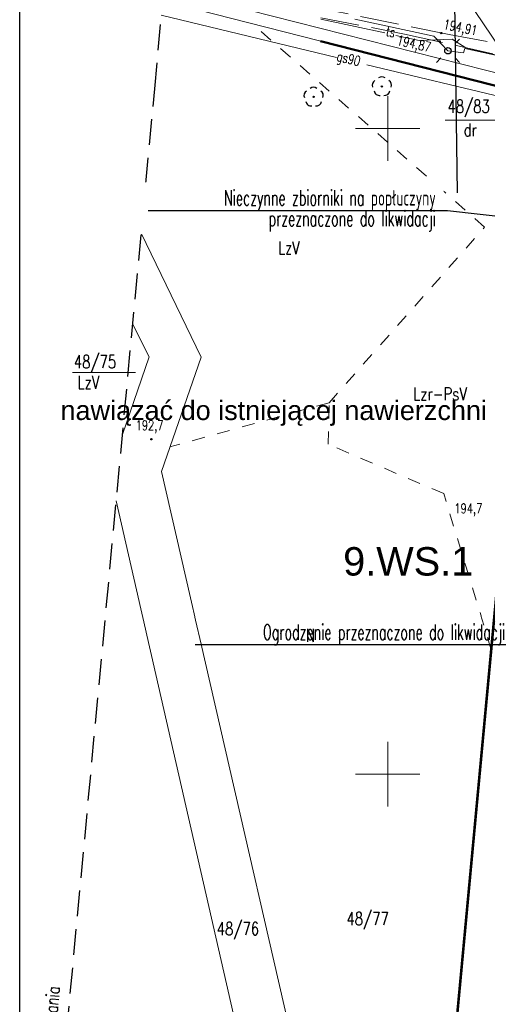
# Model space of a CAD drawing. Header units: centimetres. Extents: x 7405971 to 7406611, y 5745066 to 5745352.
# Tile 5 of 20: x 7405971 to 7406008, y 5745232 to 5745308. Entities that reach past the tile are written whole.
import ezdxf
from ezdxf import colors
from ezdxf.entities.mleader import LeaderData, LeaderLine
from ezdxf.enums import TextEntityAlignment as Align
from ezdxf.math import Vec2, Vec3

# ---------------------------------------------------------------- set-up
doc = ezdxf.new("R2010")
doc.units = ezdxf.units.CM
doc.header["$LTSCALE"] = 2
doc.header["$MEASUREMENT"] = 0
for name, pattern in [('0', [1.5, 1, -0.5]), ('1053', [2, 1.5, -0.5]), ('2', [2, 1.5, -0.5]), ('2218', [1, 0.5, -0.5]), ('5102', [0]), ('PHANTOM2', [1.25, 0.625, -0.125, 0.125, -0.125, 0.125, -0.125])]:
    doc.linetypes.add(name, pattern=pattern)
for name, color, linetype, lineweight in [('__OPIS', 7, 'Continuous', 20), ('TEREN', 250, 'Continuous', 13), ('ZJAZD', 10, 'Continuous', 9)]:
    doc.layers.add(name, color=color, linetype=linetype, lineweight=lineweight)
for name, color, linetype in [('DRZEWA_LISCIASTE', 202, 'Continuous'), ('DZIALKI', 98, 'Continuous'), ('DZIALKI-OPIS', 98, 'Continuous'), ('ENERGIA', 10, 'Continuous'), ('GAZ', 50, 'Continuous'), ('GAZ-OPIS', 7, 'Continuous'), ('JEZDNIA', 7, '1053'), ('LATARNIE', 1, 'Continuous'), ('MDCP_nowa', 7, 'Continuous'), ('MPZP', 70, 'Continuous'), ('PROJ_RZEDNE', 7, 'Continuous'), ('RZEDNE', 7, 'Continuous'), ('SIATKA', 7, 'Continuous'), ('TELEFON', 30, 'Continuous'), ('TELEFON-OPIS', 30, 'Continuous'), ('UZYTKI', 98, '2218'), ('UZYTKI-OPIS', 98, '2218'), ('WASY-ENERGIA', 1, 'Continuous'), ('zakres', 7, '0')]:
    doc.layers.add(name, color=color, linetype=linetype)
doc.styles.add('arial', font='arial.ttf', dxfattribs={"width": 0.65})
doc.styles.add('Arial-Bold', font='arial.ttf', dxfattribs={"width": 0.75})
doc.styles.add('STYL1', font='SIMPLEX.SHX', dxfattribs={"width": 0.8})
doc.styles.add('STYL_ARIAL', font='simplex', dxfattribs={"width": 0.75, "oblique": 0.1})

# ---------------------------------------------------------------- blocks, each defined once
blk = doc.blocks.new('OTZL')
at = {"color": 0}
blk.add_circle((0, 0), 0.05, dxfattribs=at)
for centre, radius, start, end in [((-0.35, 0.1), 0.4, 119.84816, 203.51949), ((0, 0.35), 0.4, 50.114, 129.886), ((0.35, 0.1), 0.4, 336.88451, 60.15184), ((-0.2, -0.3), 0.4, 187.477, 278.47884), ((0.2, -0.275), 0.425, 262.64593, 349.62892)]:
    blk.add_arc(centre, radius, start, end, dxfattribs=at)
blk = doc.blocks.new('SUEO')
at = {"color": 0}
for p, q in [((-0.9, 0.9), (-0.55, 0.55)), ((0.9, 0.9), (0.55, 0.55)), ((-0.9, -0.9), (-0.55, -0.55)), ((0.9, -0.9), (0.55, -0.55))]:
    blk.add_line(p, q, dxfattribs=at)
blk.add_circle((0, 0), 0.25, dxfattribs=at)
blk = doc.blocks.new('OTRS')
at = {"color": 0}
blk.add_circle((0, 0), 0.05, dxfattribs=at)
blk = doc.blocks.new('SURS')
at = {"color": 0}
blk.add_circle((0, 0), 0.05, dxfattribs=at)
blk = doc.blocks.new('A$7E8815FB1995')
at = {"layer": 'DZIALKI', "color": 7, "lineweight": 18}
for p, q in [((-117.352, 10.85), (-87.9, 3.37)), ((-87.99, 2.37), (-117.438, 9.885)), ((-97.38, -98.31), (-88.17, 0.35)), ((-114.45, -17.71), (-119.092, -8.116)), ((-119.751, -15.177), (-118.47, -17.69)), ((-118.47, -17.69), (-120.546, -23.695)), ((-117.53, -26.56), (-114.45, -17.71)), ((-106.54, -74.38), (-117.53, -26.56)), ((-121.025, -28.828), (-110.4, -75.43))]:
    blk.add_line(p, q, dxfattribs=at)
at = {"layer": 'DZIALKI-OPIS', "color": 7, "lineweight": 18}
for p, q in [((-95.535, 0.649), (-91.202, 0.649)), ((-124.425, -18.906), (-119.55, -18.906))]:
    blk.add_line(p, q, dxfattribs=at)
at = {"layer": 'ENERGIA', "color": 1, "lineweight": 18}
for p, q in [((-96.431, 7.141), (-102.548, 8.457)), ((-95.33, 6.02), (-96.431, 7.141)), ((-94.022, 6.185), (-94.138, 5.855)), ((-88.389, 4.965), (-94.022, 6.185)), ((-94.138, 5.855), (-95.33, 6.02))]:
    blk.add_line(p, q, dxfattribs=at)
at = {"layer": 'GAZ', "color": 56, "lineweight": 18}
for p, q in [((-117.537, 8.779), (-103.969, 5.508)), ((-101.62, 4.942), (-77.198, -0.946))]:
    blk.add_line(p, q, dxfattribs=at)
at = {"layer": 'JEZDNIA', "color": 7, "linetype": '2', "lineweight": 18}
for p, q in [((-95.235, 7.268), (-105.167, 9.298)), ((-105.182, 8.566), (-98.692, 7.316)), ((-98.692, 7.316), (-90.169, 5.413)), ((-88.348, 6.014), (-95.235, 7.268))]:
    blk.add_line(p, q, dxfattribs=at)
at = {"layer": 'SIATKA', "color": 7, "lineweight": 18}
for p, q in [((-100, -2.5), (-100, 2.5)), ((-102.5, 0), (-97.5, 0)), ((-100, -52.5), (-100, -47.5)), ((-102.5, -50), (-97.5, -50))]:
    blk.add_line(p, q, dxfattribs=at)
at = {"layer": 'TELEFON', "color": 30, "lineweight": 18}
for p, q in [((-100.233, 7.395), (-105.184, 8.455)), ((-97.563, 6.823), (-99.38, 7.212)), ((-94.992, 6.908), (-97.563, 6.823)), ((-93.952, 6.245), (-94.992, 6.908)), ((-86.18, 4.389), (-93.952, 6.245))]:
    blk.add_line(p, q, dxfattribs=at)
at = {"layer": 'UZYTKI', "color": 86, "linetype": '2218', "lineweight": 18}
for p, q in [((-92.49, -7.64), (-110.444, 8.072)), ((-104.54, -21.24), (-92.49, -7.64)), ((-104.54, -21.24), (-116.87, -24.66)), ((-104.6, -24.46), (-104.54, -21.24)), ((-95.66, -28.28), (-104.6, -24.46)), ((-91.971, -40.366), (-95.66, -28.28))]:
    blk.add_line(p, q, dxfattribs=at)
at = {"layer": 'WASY-ENERGIA', "color": 1, "linetype": '5102', "lineweight": 0}
blk.add_line((-90.26, 4.66), (-98.93, 17.55), dxfattribs=at)
at = {"layer": 'zakres', "color": 7, "linetype": '0', "lineweight": 25}
for p, q in [((-118.047, 3.08), (-114.651, 41.059)), ((-128.212, -105.818), (-118.047, 3.08))]:
    blk.add_line(p, q, dxfattribs=at)
at = {"layer": 'DRZEWA_LISCIASTE', "color": 3}
for p in [(-100.45, 3.26), (-105.74, 2.45)]:
    blk.add_blockref('OTZL', p, dxfattribs=at)
at = {"layer": 'LATARNIE', "color": 7}
blk.add_blockref('SUEO', (-95.33, 6.02), dxfattribs=at)
at = {"layer": 'RZEDNE', "color": 7}
for name, p in [('OTRS', (-95.85, 7.39)), ('OTRS', (-95.98, 6.74)), ('SURS', (-118.304, -24.067))]:
    blk.add_blockref(name, p, dxfattribs=at)
at = {"layer": 'DZIALKI-OPIS', "color": 7, "style": 'STYL_ARIAL', "width": 0.75}
for s, p in [('48/83', (-95.365, 2.218)), ('48/77', (-103.196, -60.689))]:
    blk.add_text(s, height=1, dxfattribs=at).set_placement(p, align=Align.TOP_LEFT)
for s, p in [('48/75', (-124.315, -18.867)), ('48/76', (-113.243, -62.771))]:
    blk.add_text(s, height=1, dxfattribs=at).set_placement(p, align=Align.BOTTOM_LEFT)
at = {"layer": 'GAZ-OPIS', "color": 56, "style": 'STYL_ARIAL', "width": 0.75}
blk.add_text('gs90', height=0.75, rotation=346.4465, dxfattribs=at).set_placement((-103.823, 5.984), align=Align.TOP_LEFT)
at = {"layer": 'RZEDNE', "color": 7, "style": 'STYL_ARIAL', "width": 0.75}
for s, rotation, p in [('194,91', 348.4482, (-95.775, 7.508)), ('194,87', 347.414, (-99.384, 6.27))]:
    blk.add_text(s, height=0.75, rotation=rotation, dxfattribs=at).set_placement(p, align=Align.BOTTOM_LEFT)
blk.add_text('192,7', height=0.75, dxfattribs=at).set_placement((-118.447, -22.986), align=Align.MIDDLE_CENTER)
blk.add_text('194,7', height=0.75, dxfattribs=at).set_placement((-94.834, -30.023), align=Align.BOTTOM_LEFT)
at = {"layer": 'TELEFON-OPIS', "color": 30, "style": 'STYL_ARIAL', "width": 0.75}
blk.add_text('ts', height=0.75, rotation=347.9114, dxfattribs=at).set_placement((-100.025, 7.935), align=Align.TOP_LEFT)
at = {"layer": 'UZYTKI-OPIS', "color": 86, "style": 'STYL_ARIAL', "width": 0.75}
for s, p in [('dr', (-94.108, 0.395)), ('LzV', (-108.489, -8.741)), ('LzV', (-124.019, -19.166)), ('Lzr-PsV', (-98.018, -20.052)), ('N', (-106.346, -38.746))]:
    blk.add_text(s, height=1, dxfattribs=at).set_placement(p, align=Align.TOP_LEFT)
at = {"layer": 'zakres', "color": 7, "style": 'STYL_ARIAL', "width": 0.75}
blk.add_text('zakres opracowania', height=1, rotation=84.6668, dxfattribs=at).set_placement((-126.022, -76.442), align=Align.BOTTOM_LEFT)

msp = doc.modelspace()

# ---------------------------------------------------------------- linework, layer by layer
msp.add_lwpolyline([(7406005.15698, 5745311.65318), (7406005.39311, 5745295.01723)])
at = {"layer": 'MPZP', "lineweight": 50}
for points in [[(7406012.01, 5745302.37), (7405994.7833, 5745306.7638)], [(7406012.01152, 5745302.36961), (7406002.62, 5745201.69), (7406007.358, 5745194.3108)]]:
    msp.add_lwpolyline(points, dxfattribs=at)

# ---------------------------------------------------------------- texts
at = {"layer": 'MPZP', "style": 'Arial-Bold'}
msp.add_text('9.WS.1', height=2.2, dxfattribs=at).set_placement((7406001.58889, 5745266.47711), align=Align.MIDDLE_CENTER)
at = {"layer": 'PROJ_RZEDNE', "color": 7, "style": 'arial'}
msp.add_text('nawiązać do istniejącej nawierzchni', height=1.4985, rotation=359.9987346, dxfattribs=at).set_placement((7405974.65062, 5745278.17172, -10.8), align=Align.MIDDLE_LEFT)

# ---------------------------------------------------------------- next in the draw order: leaders
at = {"layer": '__OPIS', "color": 0, "lineweight": -3}
ml = msp.add_multileader_mtext('Standard', dxfattribs=at)
ml.set_content('{\\W0.6;Ogrodzenie przeznaczone do likwidacji}', style='STYL1')
ml.set_leader_properties()
ml.build(insert=Vec2(0, 0))
ml.multileader.update_dxf_attribs({"has_text_frame": 1, "text_left_attachment_type": 6, "text_right_attachment_type": 6, "dogleg_length": 0.1, "arrow_head_size": 1})
ctx = ml.context
ctx.base_point, ctx.char_height, ctx.arrow_head_size, ctx.landing_gap_size, ctx.plane_origin = Vec3(7405987.3264, 5745260, -20357.02702), 1.2, 1, 0.8, Vec3(7456642.18613, 5700558.61519, -20357.02702)
ctx.left_attachment, ctx.right_attachment, ctx.text_align_type = 6, 6, 2
notes = []
notes.append((ctx, [(0, (1, 1, 0), (7406010, 5745260, -20357.02702), (-1, 0), 0.1, [(0, [(7406031.2365, 5745255.4546, -20357.02702)], 0, [])])]))
ctx.mtext.insert, ctx.mtext.width, ctx.mtext.alignment, ctx.mtext.line_spacing_factor, ctx.mtext.flow_direction = Vec3(7406009.1, 5745261.596, -20357.02702), 30.0305223, 3, 0.8, 5
ctx.mtext.has_bg_fill, ctx.mtext.bg_color, ctx.mtext.bg_scale_factor, ctx.mtext.bg_transparency, ctx.mtext.use_window_bg_color = 1, -1027028792, 1.5, 0, 1
at = {"layer": 'ZJAZD'}
ml = msp.add_multileader_mtext('Standard', dxfattribs=at)
ml.set_content('{\\W0.6;Projektowana lokalizacja zjazdu}', color=256, style='STYL1')
ml.set_leader_properties()
ml.build(insert=Vec2(0, 0))
ml.multileader.update_dxf_attribs({"has_text_frame": 1, "text_left_attachment_type": 6, "text_right_attachment_type": 6, "dogleg_length": 0.1, "arrow_head_size": 1})
ctx = ml.context
ctx.base_point, ctx.char_height, ctx.arrow_head_size, ctx.landing_gap_size, ctx.plane_origin = Vec3(7406006.1068, 5745327.63441), 1.2, 1, 0.8, Vec3(7456659.68333, 5700634.87428)
ctx.left_attachment, ctx.right_attachment, ctx.text_align_type = 6, 6, 2
notes.append((ctx, [(0, (1, 1, 0), (7406025.1084, 5745327.63441), (-1, 0), 0.1, [(0, [(7406043.94765, 5745305.2827)], 0, [])])]))
ctx.mtext.insert, ctx.mtext.width, ctx.mtext.alignment, ctx.mtext.line_spacing_factor, ctx.mtext.flow_direction = Vec3(7406024.2084, 5745329.23041), 30.0305223, 3, 0.8, 5
ctx.mtext.has_bg_fill, ctx.mtext.bg_color, ctx.mtext.bg_scale_factor, ctx.mtext.bg_transparency, ctx.mtext.use_window_bg_color = 1, -1027028792, 1.5, 0, 1
for ctx, leaders in notes:
    for number, flags, end, landing, length, lines in leaders:
        leader = LeaderData()
        leader.index, (leader.has_last_leader_line, leader.has_dogleg_vector, leader.attachment_direction) = number, flags
        leader.last_leader_point, leader.dogleg_vector, leader.dogleg_length = Vec3(end), Vec3(landing), length
        for number, points, colour, breaks in lines:
            line = LeaderLine()
            line.index, line.vertices, line.color, line.breaks = number, Vec3.list(points), colors.encode_raw_color(colour), breaks
            leader.lines.append(line)
        ctx.leaders.append(leader)

# ---------------------------------------------------------------- next in the draw order: block references
at = {"layer": 'MDCP_nowa'}
msp.add_blockref('A$7E8815FB1995', (7406100, 5745300), dxfattribs=at)

# ---------------------------------------------------------------- next in the draw order: leaders
at = {"layer": 'ZJAZD'}
ml = msp.add_multileader_mtext('Standard', dxfattribs=at)
ml.set_content('{\\W0.6;Nieczynne zbiorniki na popłuczyny\\Pprzeznaczone do likwidacji}', color=256, style='STYL1')
ml.set_leader_properties()
ml.build(insert=Vec2(0, 0))
ml.multileader.update_dxf_attribs({"has_text_frame": 1, "text_left_attachment_type": 6, "text_right_attachment_type": 6, "dogleg_length": 0.1, "arrow_head_size": 1})
ctx = ml.context
ctx.base_point, ctx.char_height, ctx.arrow_head_size, ctx.landing_gap_size, ctx.plane_origin = Vec3(7405984.14164, 5745293.6339), 1.2, 1, 0.8, Vec3(7456639.20688, 5700600.87378)
ctx.left_attachment, ctx.right_attachment, ctx.text_align_type = 6, 6, 2
notes = []
notes.append((ctx, [(0, (1, 1, 0), (7406004.63195, 5745293.6339), (-1, 0), 0.1, [(0, [(7406037.17729, 5745289.93888)], 0, [])])]))
ctx.mtext.insert, ctx.mtext.width, ctx.mtext.alignment, ctx.mtext.line_spacing_factor, ctx.mtext.flow_direction = Vec3(7406003.73195, 5745295.2299), 30.0305223, 3, 0.8, 5
ctx.mtext.has_bg_fill, ctx.mtext.bg_color, ctx.mtext.bg_scale_factor, ctx.mtext.bg_transparency, ctx.mtext.use_window_bg_color = 1, -1027028792, 1.5, 0, 1
for ctx, leaders in notes:
    for number, flags, end, landing, length, lines in leaders:
        leader = LeaderData()
        leader.index, (leader.has_last_leader_line, leader.has_dogleg_vector, leader.attachment_direction) = number, flags
        leader.last_leader_point, leader.dogleg_vector, leader.dogleg_length = Vec3(end), Vec3(landing), length
        for number, points, colour, breaks in lines:
            line = LeaderLine()
            line.index, line.vertices, line.color, line.breaks = number, Vec3.list(points), colors.encode_raw_color(colour), breaks
            leader.lines.append(line)
        ctx.leaders.append(leader)

# ---------------------------------------------------------------- next in the draw order: linework, layer by layer
at = {"layer": 'PROJ_RZEDNE', "color": 7}
msp.add_lwpolyline([(7406223.41834, 5745067.92794), (7405971.4887, 5745067.92794), (7405971.4887, 5745342.2983), (7406223.41834, 5745342.2983)], close=True, dxfattribs=at)
at = {"layer": 'TEREN', "color": 6, "linetype": 'PHANTOM2', "ltscale": 5, "true_color": 0xff0fff}
msp.add_lwpolyline([(7406155.4061, 5745234.23264, 0.2, 0.2, 0), (7406120.4, 5745182.7, 0.2, 0.2, 0), (7406045.96, 5745134.19, 0.2, 0.2, 0), (7406002.62, 5745201.69, 0.2, 0.2, 0), (7406012.1, 5745303.37, 0.2, 0.2, 0)], format="xyseb", dxfattribs=at)

doc.saveas('drawing.dxf')
